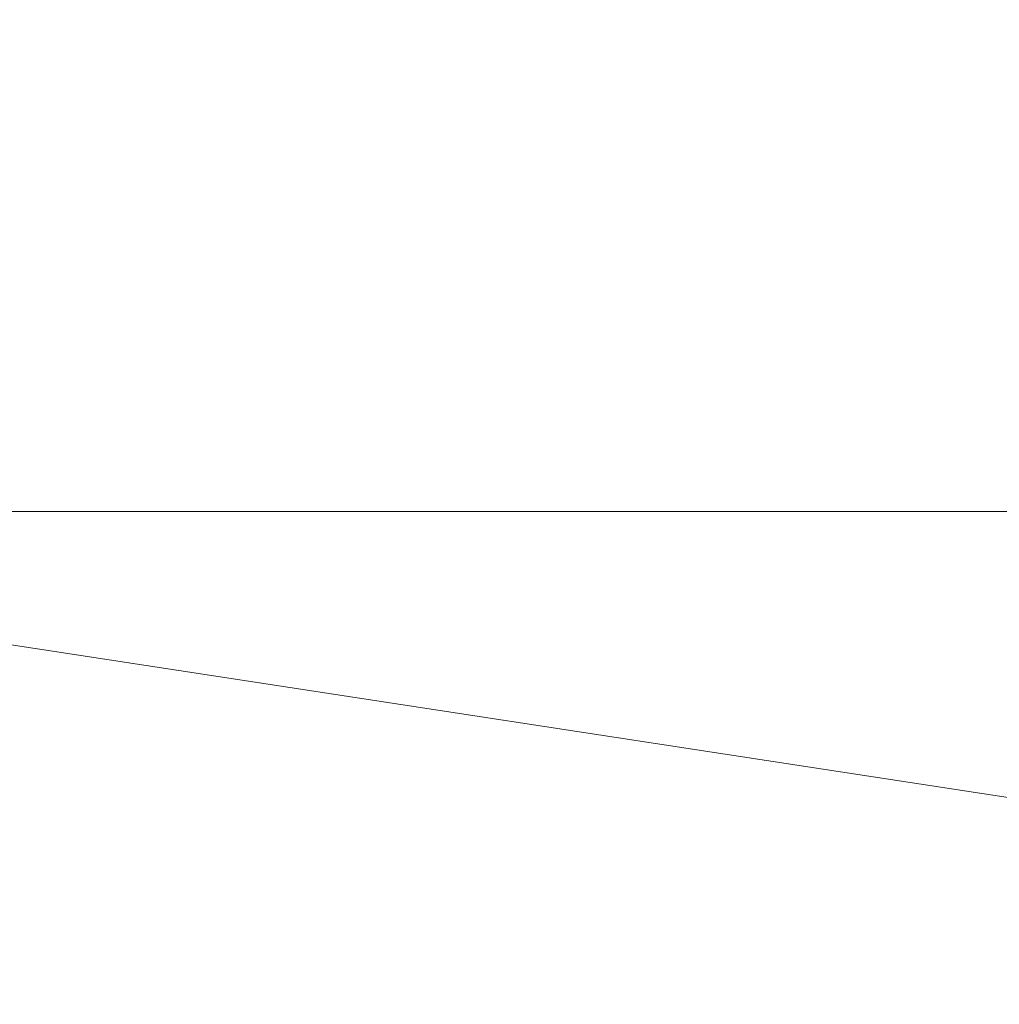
# Model space of a CAD drawing. Header units: inches. Extents: x -263 to 530, y -1 to 602.
# Tile 37 of 256: x -197.9551 to -197.9051, y 134.4748 to 134.5251. Entities that reach past the tile are written whole.
import ezdxf

# ---------------------------------------------------------------- set-up
doc = ezdxf.new("R2010")
doc.units = ezdxf.units.IN
doc.header["$MEASUREMENT"] = 0
for name, color, linetype, lineweight in [('A-CLNG', 13, 'Continuous', 13), ('A-FLOR', 192, 'Continuous', 13), ('A-WALL', 113, 'Continuous', 13)]:
    doc.layers.add(name, color=color, linetype=linetype, lineweight=lineweight)

msp = doc.modelspace()

# ---------------------------------------------------------------- meshes
at = {"layer": 'A-CLNG'}
mesh = msp.add_polyface(dxfattribs=at)
corners = [(-198, 134.499996, 259.999992), (-198, 134.499996, 247.999992), (-135.999996, 134.499996, 247.999992), (-135.999996, 134.499996, 259.999992)]
mesh.append_faces([[corners[k] for k in face] for face in [(0, 1, 2, 3)]])
mesh = msp.add_polyface(dxfattribs=at)
corners = [(-198, 134.499996, 247.999992), (-198, 134.499996, 246.499992), (-135.999996, 134.499996, 246.499992), (-135.999996, 134.499996, 247.999992)]
mesh.append_faces([[corners[k] for k in face] for face in [(0, 1, 2, 3)]])
at = {"layer": 'A-FLOR'}
mesh = msp.add_polyface(dxfattribs=at)
corners = [(-135.999996, 134.499996, 114.500004), (-135.999996, 134.499996, 128.000004), (-198, 134.499996, 128.000004), (-198, 134.499996, 114.500004)]
mesh.append_faces([[corners[k] for k in face] for face in [(0, 1, 2, 3)]])
at = {"layer": 'A-WALL'}
mesh = msp.add_polyface(dxfattribs=at)
corners = [(-189.249996, 135, 128.000004), (-189.249996, 134.499996, 128.000004), (-198, 134.499996, 128.000004), (-198, 135, 128.000004)]
mesh.append_faces([[corners[k] for k in face] for face in [(0, 1, 2, 3)]])
mesh = msp.add_polyface(dxfattribs=at)
corners = [(-198, 135, 132.999996), (-198, 134.499996, 132.999996), (-189.249996, 134.499996, 132.999996), (-189.249996, 135, 132.999996)]
mesh.append_faces([[corners[k] for k in face] for face in [(0, 1, 2, 3)]])
mesh = msp.add_polyface(dxfattribs=at)
corners = [(-142.5, 134.499996, 259.999992), (-142.5, 134.499996, 114.500004), (-198, 134.499996, 114.500004), (-204.499992, 134.499996, 114.500004), (-204.499992, 134.499996, 259.999992), (-198, 134.499996, 259.999992), (-186, 134.499996, 222), (-186, 134.499996, 152.000004), (-156, 134.499996, 152.000004), (-156, 134.499996, 222)]
mesh.append_faces([[corners[k] for k in face] for face in [(1, 8, 9, 0), (8, 1, 2, 7), (7, 2, 3, 6)]], dxfattribs={"vtx0": -1, "vtx2": -1})
mesh.append_faces([[corners[k] for k in face] for face in [(4, 5, 6, 3)]], dxfattribs={"vtx1": -1, "vtx2": -1})
mesh.append_faces([[corners[k] for k in face] for face in [(5, 0, 9, 6)]], dxfattribs={"vtx1": -1, "vtx3": -1})
mesh = msp.add_polyface(dxfattribs=at)
corners = [(-204.499992, 134.499996, 114.500004), (-198, 134.499996, 114.500004), (-142.5, 134.499996, 114.500004), (-142.5, 126, 114.500004), (-204.499992, 126, 114.500004)]
mesh.append_faces([[corners[k] for k in face] for face in [(1, 4, 0)]], dxfattribs={"vtx0": -1})
mesh.append_faces([[corners[k] for k in face] for face in [(3, 4, 1, 2)]], dxfattribs={"vtx1": -1})
mesh = msp.add_polyface(dxfattribs=at)
corners = [(-142.5, 134.499996, 259.999992), (-198, 134.499996, 259.999992), (-204.499992, 134.499996, 259.999992), (-204.499992, 126, 259.999992), (-142.5, 126, 259.999992)]
mesh.append_faces([[corners[k] for k in face] for face in [(1, 4, 0)]], dxfattribs={"vtx0": -1})
mesh.append_faces([[corners[k] for k in face] for face in [(3, 4, 1, 2)]], dxfattribs={"vtx1": -1})
mesh = msp.add_polyface(dxfattribs=at)
corners = [(-189.249996, 134.499996, 132.999996), (-198, 134.499996, 132.999996), (-198, 134.499996, 128.000004), (-189.249996, 134.499996, 128.000004)]
mesh.append_faces([[corners[k] for k in face] for face in [(0, 1, 2, 3)]])

doc.saveas('drawing.dxf')
